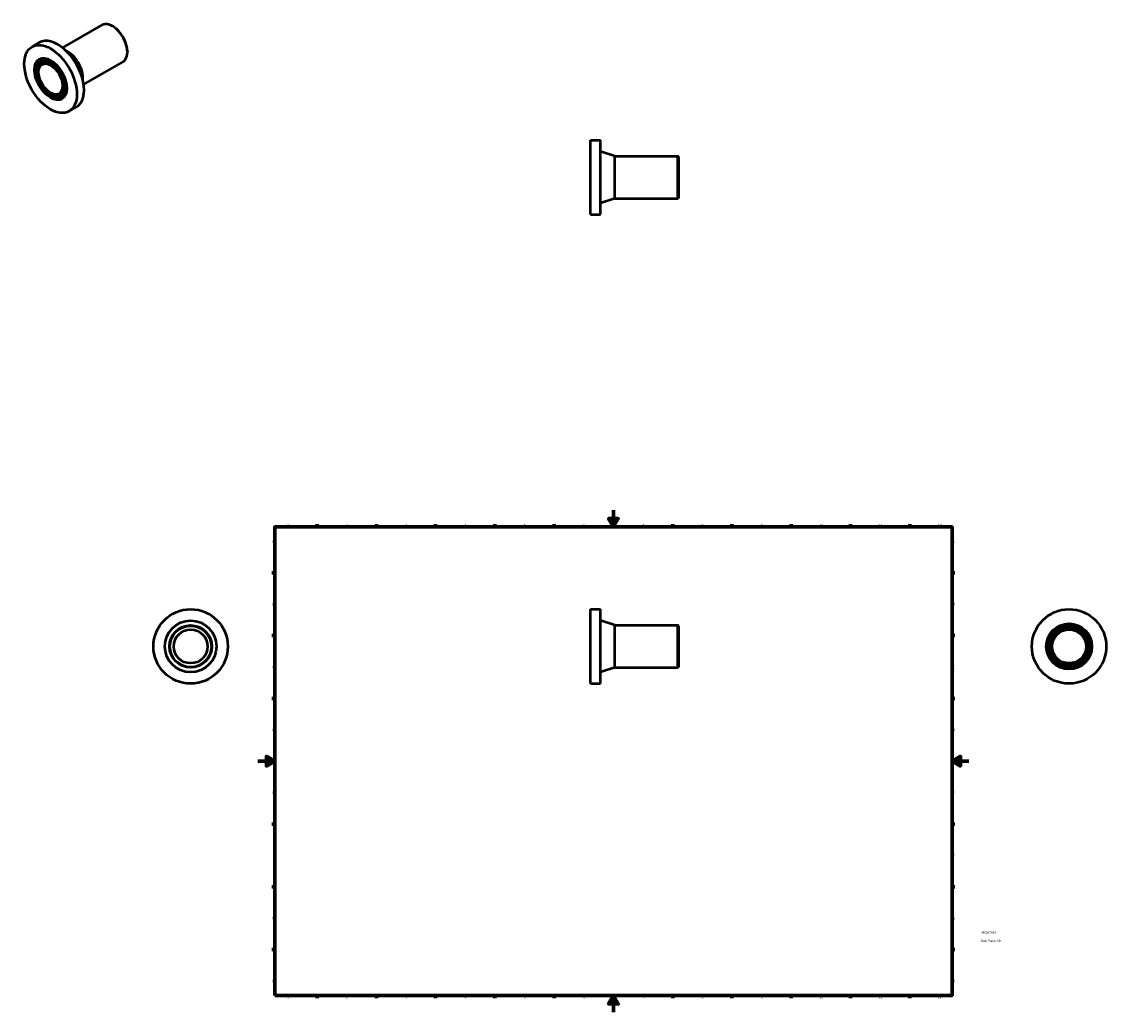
# Model space of a CAD drawing. Header units: millimetres. Extents: x -279 to 1003, y -1011 to 1172.
# Tile 3 of 3: x -279 to 1003, y 0 to 1172. Entities that reach past the tile are written whole.
import ezdxf

# ---------------------------------------------------------------- set-up
doc = ezdxf.new("R2010")
doc.units = ezdxf.units.MM
for name, color, linetype, lineweight in [('Border (ANSI)', 7, 'Continuous', 70), ('Title (ISO)', 7, 'Continuous', 50), ('Visible (ANSI)', 7, 'Continuous', 50)]:
    doc.layers.add(name, color=color, linetype=linetype, lineweight=lineweight)
doc.styles.add('Note Text (ANSI)', font='tahoma.ttf')
doc.styles.add('Note Text (ISO)', font='tahoma.ttf')

# ---------------------------------------------------------------- blocks, each defined once
blk = doc.blocks.new('Borders Default Border')
at = {"layer": 'Border (ANSI)'}
for p, q in [((70.1, 574), (70.1, 577.4)), ((140.2, 574), (140.2, 577.4)), ((210.2, 574), (210.2, 577.4)), ((280.3, 574), (280.3, 577.4)), ((350.4, 574), (350.4, 577.4)), ((490.6, 574), (490.6, 577.4)), ((560.7, 574), (560.7, 577.4)), ((630.8, 574), (630.8, 577.4)), ((700.8, 574), (700.8, 577.4)), ((770.9, 574), (770.9, 577.4)), ((20, 519.7), (16.6, 519.7)), ((821, 519.7), (824.4, 519.7)), ((20, 445.5), (16.6, 445.5)), ((821, 445.5), (824.4, 445.5)), ((20, 371.2), (16.6, 371.2)), ((821, 371.2), (824.4, 371.2)), ((20, 222.7), (16.6, 222.7)), ((821, 222.7), (824.4, 222.7)), ((20, 148.5), (16.6, 148.5)), ((821, 148.5), (824.4, 148.5)), ((20, 74.3), (16.6, 74.3)), ((821, 74.3), (824.4, 74.3)), ((70.1, 20), (70.1, 16.6)), ((140.2, 20), (140.2, 16.6)), ((210.2, 20), (210.2, 16.6)), ((280.3, 20), (280.3, 16.6)), ((350.4, 20), (350.4, 16.6)), ((490.6, 20), (490.6, 16.6)), ((560.7, 20), (560.7, 16.6)), ((630.8, 20), (630.8, 16.6)), ((700.8, 20), (700.8, 16.6)), ((770.9, 20), (770.9, 16.6))]:
    blk.add_line(p, q, dxfattribs=at)
at = {"layer": 'Border (ANSI)', "flags": 128}
for points in [[(420.5, 594), (420.5, 574), (414.7, 584), (426.3, 584), (420.5, 574)], [(20, 20), (20, 574), (821, 574), (821, 20), (20, 20)], [(0, 297), (20, 297), (10, 302.8), (10, 291.2), (20, 297)], [(841, 297), (821, 297), (831, 302.8), (831, 291.2), (821, 297)], [(420.5, 0), (420.5, 20), (414.7, 10), (426.3, 10), (420.5, 20)]]:
    blk.add_lwpolyline(points, dxfattribs=at)
at = {"layer": 'Border (ANSI)', "color": 230, "true_color": 0xff0080, "char_height": 3.05, "attachment_point": 7, "style": 'Note Text (ANSI)'}
for s, insert in [('1', (34.4, 574.4)), ('2', (104.2, 574.4)), ('3', (174.3, 574.3)), ('4', (244.2, 574.4)), ('5', (314.5, 574.3)), ('6', (384.5, 574.3)), ('7', (454.6, 574.4)), ('8', (524.6, 574.3)), ('9', (594.7, 574.3)), ('10', (664, 574.3)), ('11', (734, 574.4)), ('12', (804.1, 574.4)), ('A', (16.8, 555.4)), ('A', (821.6, 555.4)), ('B', (17.1, 481.1)), ('B', (822, 481.1)), ('C', (17, 406.8)), ('C', (821.8, 406.8)), ('D', (17, 332.6)), ('D', (821.8, 332.6)), ('E', (17.2, 258.4)), ('E', (822.1, 258.4)), ('F', (17.3, 184.1)), ('F', (822.1, 184.1)), ('G', (16.8, 109.8)), ('G', (821.7, 109.8)), ('H', (17, 35.6)), ('H', (821.8, 35.6)), ('1', (34.4, 16.6)), ('2', (104.2, 16.6)), ('3', (174.3, 16.5)), ('4', (244.2, 16.6)), ('5', (314.5, 16.5)), ('6', (384.5, 16.5)), ('7', (454.6, 16.6)), ('8', (524.6, 16.5)), ('9', (594.7, 16.5)), ('10', (664, 16.5)), ('11', (734, 16.6)), ('12', (804.1, 16.6))]:
    blk.add_mtext(s, dxfattribs=dict(at, insert=insert))
blk = doc.blocks.new('Title Blocks ISO')
at = {"layer": 'Title (ISO)', "color": 232, "true_color": 0xca0064, "style": 'Note Text (ISO)'}
for tag, p in [('DESCRIPTION_001', (34, 63.3)), ('PART_NUMBER_001', (34.2, 73.1))]:
    blk.add_attdef(tag, p, '', height=2.5, dxfattribs=at)

msp = doc.modelspace()

# ---------------------------------------------------------------- linework, layer by layer
at = {"layer": 'Visible (ANSI)'}
for p, q in [((-231.054, 1140.801), (-184.493, 1167.614)), ((-171.596, 1166.144), (-171.948, 1166.348)), ((-267.16, 1141.934), (-258.675, 1146.82)), ((-154.339, 1136.176), (-154.339, 1135.769)), ((-258.177, 1126.335), (-257.824, 1126.539)), ((-257.179, 1124.602), (-256.826, 1124.806)), ((-256.181, 1122.869), (-255.828, 1123.073)), ((-206.102, 1097.472), (-159.541, 1124.284)), ((-234.224, 1084.739), (-233.87, 1084.943)), ((-233.226, 1083.006), (-232.872, 1083.21)), ((-232.228, 1081.273), (-231.874, 1081.477)), ((-223.245, 1065.675), (-214.76, 1070.561)), ((393.348, 943.471), (393.348, 1031.471)), ((393.348, 1031.471), (405.348, 1031.471)), ((405.348, 943.471), (405.348, 1031.471)), ((422.348, 1012.471), (405.348, 1017.971)), ((422.348, 962.471), (422.348, 1012.471)), ((422.348, 1012.471), (496.848, 1012.471)), ((496.848, 962.471), (496.848, 1012.471)), ((497.348, 1011.971), (496.848, 1012.471)), ((497.348, 1011.971), (497.348, 962.971)), ((422.348, 962.471), (405.348, 956.971)), ((422.348, 962.471), (496.848, 962.471)), ((497.348, 962.971), (496.848, 962.471)), ((393.348, 943.471), (405.348, 943.471)), ((393.348, 388.732), (393.348, 476.732)), ((393.348, 476.732), (405.348, 476.732)), ((405.348, 388.732), (405.348, 476.732)), ((422.348, 457.732), (405.348, 463.232)), ((422.348, 407.732), (422.348, 457.732)), ((422.348, 457.732), (496.848, 457.732)), ((496.848, 407.732), (496.848, 457.732)), ((497.348, 457.232), (496.848, 457.732)), ((497.348, 457.232), (497.348, 408.232)), ((422.348, 407.732), (405.348, 402.232)), ((422.348, 407.732), (496.848, 407.732)), ((497.348, 408.232), (496.848, 407.732)), ((393.348, 388.732), (405.348, 388.732))]:
    msp.add_line(p, q, dxfattribs=at)
for centre, radius in [((-79.541, 432.732), 44), ((959.464, 432.732), 44), ((-79.541, 432.732), 30.5), ((-79.541, 432.732), 25), ((-79.541, 432.732), 24.5), ((-79.541, 432.732), 20), ((959.464, 432.732), 27), ((959.464, 432.732), 26), ((959.464, 432.732), 25), ((959.464, 432.732), 24), ((959.464, 432.732), 23), ((959.464, 432.732), 22), ((959.464, 432.732), 20)]:
    msp.add_circle(centre, radius, dxfattribs=at)
for centre, major_axis, start_param, end_param in [((-172.017, 1145.949), (-12.476, 21.665), 3.14159265, 6.28318531), ((-171.663, 1146.153), (-12.226, 21.231), 3.92892453, 5.49585344), ((-236.717, 1108.691), (-21.957, 38.13), 3.14159265, 6.28318531), ((-244.849, 1104.008), (12.975, -22.531), 0, 3.14159263), ((-224.696, 1115.613), (12.476, -21.665), 0.65961112, 2.48198154), ((-244.849, 1104.008), (13.474, -23.398), 3.15466235, 6.27011561), ((-244.849, 1104.008), (12.476, -21.665), 3.15570799, 6.26906997), ((-244.849, 1104.008), (11.478, -19.931), 3.1569355, 6.26784246), ((-244.849, 1104.008), (11.977, -20.798), 0, 3.14159265), ((-244.849, 1104.008), (10.979, -19.065), 0, 3.14159265)]:
    msp.add_ellipse(centre, major_axis=major_axis, ratio=0.57809312, start_param=start_param, end_param=end_param, dxfattribs=at)
for major_axis in [(21.957, -38.13), (13.474, -23.398), (12.975, -22.531), (12.476, -21.665), (11.977, -20.798), (11.478, -19.931), (10.979, -19.065), (9.981, -17.332)]:
    msp.add_ellipse((-245.202, 1103.804), major_axis=major_axis, ratio=0.57809312, dxfattribs=at)

# ---------------------------------------------------------------- block references
msp.add_blockref('Borders Default Border', (0, 0))
msp.add_blockref('Title Blocks ISO', (821, 20)).add_auto_attribs({'PART_NUMBER_001': '490207050', 'DESCRIPTION_001': 'Stub Flange 50'})

doc.saveas('drawing.dxf')
